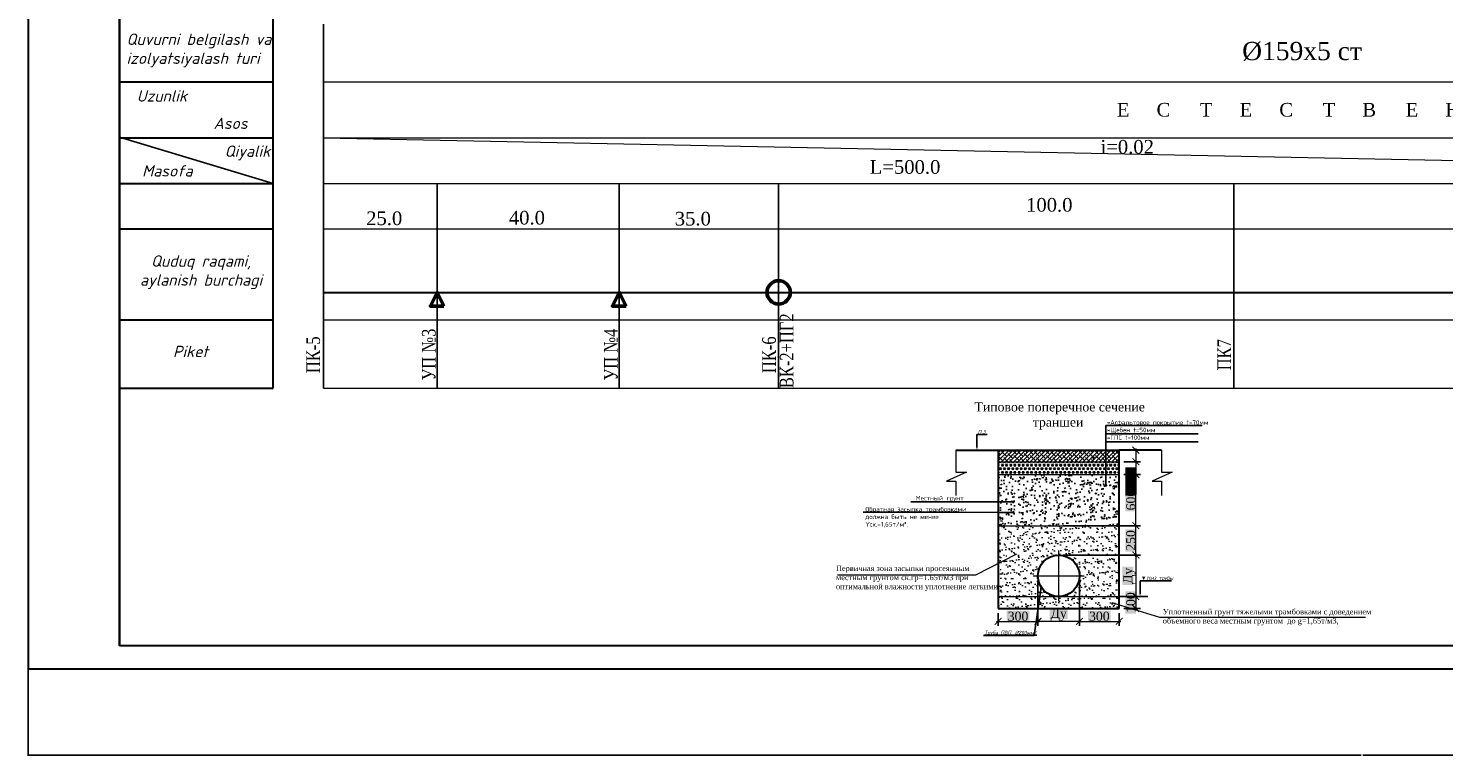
# Model space of a CAD drawing. Header units: millimetres. Extents: x 366033 to 446362, y 4247208 to 4265071.
# Tile 92 of 159: x 435323 to 435634, y 4255051 to 4255211. Entities that reach past the tile are written whole.
import ezdxf
from ezdxf import colors
from ezdxf.entities.mleader import LeaderData, LeaderLine
from ezdxf.math import Vec2, Vec3

# ---------------------------------------------------------------- set-up
doc = ezdxf.new("R2010")
doc.units = ezdxf.units.MM
doc.header["$PDMODE"] = 32
doc.header["$PDSIZE"] = 0.6
doc.linetypes.add('DASHED', pattern=[0.75, 0.5, -0.25])
doc.linetypes.add('осевая', pattern=[50.8, 31.75, -6.35, 6.35, -6.35])
for name, color, linetype in [('(002) Рамка', 7, 'Continuous'), ('(004) Точки рельефа', 7, 'Continuous'), ('0 @ 0.1', 7, 'Continuous'), ('0 @ 1 (1)', 7, 'Continuous'), ('0 @ 1 (2)', 7, 'Continuous'), ('kcd_tx', 7, 'Continuous'), ('RAMKA', 7, 'Continuous')]:
    doc.layers.add(name, color=color, linetype=linetype)
for name, color, linetype, lineweight in [('0.3-STAMP', 7, 'Continuous', 30), ('0002. ВК. ПГ. Уг. Пк. и задвижки', 250, 'Continuous', 50), ('Рабочий', 7, 'DASHED', 9), ('Текст ВК', 136, 'Continuous', 9)]:
    doc.layers.add(name, color=color, linetype=linetype, lineweight=lineweight)
doc.styles.add('GOST 2.304', font='CS_Gost2304.shx')
doc.styles.add('ISOCPEUR', font='isocpeui.ttf')
doc.styles.get("Standard").update_dxf_attribs({"font": 'times.ttf'})
doc.styles.add('TIMES', font='times.ttf')
doc.styles.add('для таблиц', font='times.ttf', dxfattribs={"height": 3})
doc.styles.add('СПДС', font='isocpeur.ttf')
doc.linetypes.add('ВОДОПРОВОД-right', pattern='A,15,-4,["В1",Standard,S=3,R=0,X=-2,Y=-1.5],-4,20,[">",Standard,S=3,R=0,X=-1.5,Y=-1.5],0', length=43)
doc.dimstyles.new('!Oxunjon', dxfattribs={"dimtxt": 2, "dimasz": 1.5, "dimexe": 1, "dimexo": 0.0625, "dimgap": 0.09, "dimtad": 1, "dimdec": 1, "dimzin": 0, "dimdsep": 46, "dimtxsty": 'Standard', "dimblk": 'ARCHTICK', "dimcen": 0.3, "dimdle": 0.35, "dimclrd": 5, "dimclre": 5, "dimclrt": 5, "dimadec": 0, "dimazin": 0, "dimtfac": 1, "dimtdec": 1, "dimtofl": 0, "dimtmove": 0, "dimatfit": 3, "dimldrblk": 'ARCHTICK', "dimfxl": 1, "dimtolj": 1, "dimtzin": 0, "dimlwd": 0, "dimarcsym": 1})
doc.dimstyles.get("Standard").update_dxf_attribs({"dimtxt": 0.18, "dimasz": 0.18, "dimexe": 0.18, "dimexo": 0.0625, "dimgap": 0.09, "dimtad": 0, "dimtih": 1, "dimtoh": 1, "dimdec": 1, "dimzin": 0, "dimdsep": 46, "dimtxsty": 'Standard', "dimcen": 0.09, "dimadec": 0, "dimazin": 0, "dimtfac": 1, "dimtdec": 1, "dimtofl": 0, "dimtmove": 0, "dimatfit": 3, "dimfxl": 1, "dimtolj": 1, "dimtzin": 0, "dimarcsym": 0})
pattern_1 = [(45, (1795.0412, 3495922.75734), (-0.44901280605, 0.44901280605), []), (135, (1795.0412, 3495922.75734), (-1.34703841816, 0.44901280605), [1.5875, -0.9525])]

# ---------------------------------------------------------------- blocks, each defined once
blk = doc.blocks.new('_Dot')
at = {"color": 0, "linetype": 'ByBlock', "lineweight": -2}
blk.add_line((-0.5, 0), (-1, 0), dxfattribs=at)
at = {"color": 0, "linetype": 'ByBlock', "const_width": 0.5}
blk.add_lwpolyline([(-0.25, 0, 1), (0.25, 0, 1)], format="xyb", close=True, dxfattribs=at)
blk = doc.blocks.new('_ArchTick')
at = {"color": 0, "linetype": 'ByBlock', "lineweight": 30, "const_width": 0.15}
blk.add_lwpolyline([(-0.5, -0.5), (0.5, 0.5)], dxfattribs=at)
blk = doc.blocks.new('*D477')
at = {"color": 5, "lineweight": -2, "transparency": 16777216}
for p, q in [((435563.53, 4255086.42), (435567.17, 4255086.42)), ((435563.53, 4255083.82), (435567.17, 4255083.82))]:
    blk.add_line(p, q, dxfattribs=at)
at = {"color": 5, "lineweight": 0, "transparency": 16777216}
blk.add_line((435566.17, 4255086.77), (435566.17, 4255083.47), dxfattribs=at)
at = {"layer": 'Defpoints', "color": 0, "lineweight": 0, "transparency": 16777216}
for p in [(435562.53, 4255086.42), (435562.53, 4255083.82), (435566.17, 4255083.82)]:
    blk.add_point(p, dxfattribs=at)
at = {"color": 5, "lineweight": 0, "transparency": 16777216, "xscale": 1.5, "yscale": 1.5, "zscale": 1.5}
for p, rotation in [((435566.17, 4255086.42), 90), ((435566.17, 4255083.82), 270)]:
    blk.add_blockref('_ArchTick', p, dxfattribs=dict(at, rotation=rotation))
at = {"color": 1, "transparency": 16777216, "insert": (435565.06, 4255085.12), "char_height": 2, "attachment_point": 5, "rotation": 90, "style": 'TIMES', "bg_fill": 1, "box_fill_scale": 1.1, "bg_fill_color": 7, "bg_fill_true_color": 16777215, "bg_fill_transparency": 0}
blk.add_mtext('\\A1;100', dxfattribs=at)
blk = doc.blocks.new('*D478')
at = {"color": 5, "lineweight": -2, "transparency": 16777216}
for p, q in [((435544.67, 4255089.99), (435544.67, 4255079.99)), ((435535.94, 4255082.82), (435535.94, 4255079.99))]:
    blk.add_line(p, q, dxfattribs=at)
at = {"color": 5, "lineweight": 0, "transparency": 16777216}
blk.add_line((435535.59, 4255080.99), (435545.02, 4255080.99), dxfattribs=at)
at = {"layer": 'Defpoints', "color": 0, "lineweight": 0, "transparency": 16777216}
for p in [(435544.67, 4255090.99), (435535.94, 4255083.82), (435544.67, 4255080.99)]:
    blk.add_point(p, dxfattribs=at)
at = {"color": 5, "lineweight": 0, "transparency": 16777216, "xscale": 1.5, "yscale": 1.5, "zscale": 1.5, "rotation": 180}
blk.add_blockref('_ArchTick', (435535.94, 4255080.99), dxfattribs=at)
at = {"color": 5, "lineweight": 0, "transparency": 16777216, "xscale": 1.5, "yscale": 1.5, "zscale": 1.5}
blk.add_blockref('_ArchTick', (435544.67, 4255080.99), dxfattribs=at)
at = {"color": 1, "transparency": 16777216, "insert": (435540.3, 4255082.1), "char_height": 2, "attachment_point": 5, "style": 'TIMES', "bg_fill": 1, "box_fill_scale": 1.1, "bg_fill_color": 7, "bg_fill_true_color": 16777215, "bg_fill_transparency": 0}
blk.add_mtext('\\A1;300', dxfattribs=at)
blk = doc.blocks.new('*D479')
at = {"color": 5, "lineweight": -2, "transparency": 16777216}
for p, q in [((435544.67, 4255089.99), (435544.67, 4255079.99)), ((435553.8, 4255089.99), (435553.8, 4255079.99))]:
    blk.add_line(p, q, dxfattribs=at)
at = {"color": 5, "lineweight": 0, "transparency": 16777216}
blk.add_line((435554.15, 4255080.99), (435544.32, 4255080.99), dxfattribs=at)
at = {"layer": 'Defpoints', "color": 0, "lineweight": 0, "transparency": 16777216}
for p in [(435544.67, 4255090.99), (435553.8, 4255090.99), (435544.67, 4255080.99)]:
    blk.add_point(p, dxfattribs=at)
at = {"color": 5, "lineweight": 0, "transparency": 16777216, "xscale": 1.5, "yscale": 1.5, "zscale": 1.5, "rotation": 180}
blk.add_blockref('_ArchTick', (435544.67, 4255080.99), dxfattribs=at)
at = {"color": 5, "lineweight": 0, "transparency": 16777216, "xscale": 1.5, "yscale": 1.5, "zscale": 1.5}
blk.add_blockref('_ArchTick', (435553.8, 4255080.99), dxfattribs=at)
at = {"color": 1, "transparency": 16777216, "insert": (435549.23, 4255082.41), "char_height": 2, "attachment_point": 5, "style": 'TIMES', "bg_fill": 1, "box_fill_scale": 1.1, "bg_fill_color": 7, "bg_fill_true_color": 16777215, "bg_fill_transparency": 0}
blk.add_mtext('\\A1;Ду', dxfattribs=at)
blk = doc.blocks.new('*D480')
at = {"color": 5, "lineweight": -2, "transparency": 16777216}
for p, q in [((435553.8, 4255089.99), (435553.8, 4255079.99)), ((435562.53, 4255082.82), (435562.53, 4255079.99))]:
    blk.add_line(p, q, dxfattribs=at)
at = {"color": 5, "lineweight": 0, "transparency": 16777216}
blk.add_line((435553.45, 4255080.99), (435562.88, 4255080.99), dxfattribs=at)
at = {"layer": 'Defpoints', "color": 0, "lineweight": 0, "transparency": 16777216}
for p in [(435553.8, 4255090.99), (435562.53, 4255083.82), (435562.53, 4255080.99)]:
    blk.add_point(p, dxfattribs=at)
at = {"color": 5, "lineweight": 0, "transparency": 16777216, "xscale": 1.5, "yscale": 1.5, "zscale": 1.5, "rotation": 180}
blk.add_blockref('_ArchTick', (435553.8, 4255080.99), dxfattribs=at)
at = {"color": 5, "lineweight": 0, "transparency": 16777216, "xscale": 1.5, "yscale": 1.5, "zscale": 1.5}
blk.add_blockref('_ArchTick', (435562.53, 4255080.99), dxfattribs=at)
at = {"color": 1, "transparency": 16777216, "insert": (435558.16, 4255082.1), "char_height": 2, "attachment_point": 5, "style": 'TIMES', "bg_fill": 1, "box_fill_scale": 1.1, "bg_fill_color": 7, "bg_fill_true_color": 16777215, "bg_fill_transparency": 0}
blk.add_mtext('\\A1;300', dxfattribs=at)
blk = doc.blocks.new('*D399')
at = {"color": 5, "lineweight": -2, "transparency": 16777216}
for p, q in [((435550.23, 4255102), (435567.17, 4255102)), ((435550.23, 4255095.55), (435567.17, 4255095.55))]:
    blk.add_line(p, q, dxfattribs=at)
at = {"color": 5, "lineweight": 0, "transparency": 16777216}
blk.add_line((435566.17, 4255095.2), (435566.17, 4255102.35), dxfattribs=at)
at = {"layer": 'Defpoints', "color": 0, "lineweight": 0, "transparency": 16777216}
for p in [(435549.23, 4255102), (435566.17, 4255102), (435549.23, 4255095.55)]:
    blk.add_point(p, dxfattribs=at)
at = {"color": 5, "lineweight": 0, "transparency": 16777216, "xscale": 1.5, "yscale": 1.5, "zscale": 1.5}
for p, rotation in [((435566.17, 4255102), 90), ((435566.17, 4255095.55), 270)]:
    blk.add_blockref('_ArchTick', p, dxfattribs=dict(at, rotation=rotation))
at = {"color": 1, "transparency": 16777216, "insert": (435565.06, 4255098.77), "char_height": 2, "attachment_point": 5, "rotation": 90, "style": 'TIMES', "bg_fill": 1, "box_fill_scale": 1.1, "bg_fill_color": 7, "bg_fill_true_color": 16777215, "bg_fill_transparency": 0}
blk.add_mtext('\\A1;250', dxfattribs=at)
blk = doc.blocks.new('*D400')
at = {"color": 5, "lineweight": -2, "transparency": 16777216}
for p, q in [((435566.17, 4255095.55), (435565.17, 4255095.55)), ((435566.17, 4255086.42), (435567.17, 4255086.42))]:
    blk.add_line(p, q, dxfattribs=at)
at = {"color": 5, "lineweight": 0, "transparency": 16777216}
blk.add_line((435566.17, 4255095.9), (435566.17, 4255086.07), dxfattribs=at)
at = {"layer": 'Defpoints', "color": 0, "lineweight": 0, "transparency": 16777216}
for p in [(435566.33, 4255095.55), (435566.17, 4255086.42), (435566.17, 4255086.42)]:
    blk.add_point(p, dxfattribs=at)
at = {"color": 5, "lineweight": 0, "transparency": 16777216, "xscale": 1.5, "yscale": 1.5, "zscale": 1.5}
for p, rotation in [((435566.17, 4255095.55), 90), ((435566.17, 4255086.42), 270)]:
    blk.add_blockref('_ArchTick', p, dxfattribs=dict(at, rotation=rotation))
at = {"color": 1, "transparency": 16777216, "insert": (435564.76, 4255090.99), "char_height": 2, "attachment_point": 5, "rotation": 90, "style": 'TIMES', "bg_fill": 1, "box_fill_scale": 1.1, "bg_fill_color": 7, "bg_fill_true_color": 16777215, "bg_fill_transparency": 0}
blk.add_mtext('\\A1;Ду', dxfattribs=at)
blk = doc.blocks.new('*D401')
at = {"color": 5, "lineweight": -2, "transparency": 16777216}
for p, q in [((435563.53, 4255113.26), (435567.17, 4255113.26)), ((435563.53, 4255102), (435567.17, 4255102))]:
    blk.add_line(p, q, dxfattribs=at)
at = {"color": 5, "lineweight": 0, "transparency": 16777216}
blk.add_line((435566.17, 4255101.65), (435566.17, 4255113.61), dxfattribs=at)
at = {"layer": 'Defpoints', "color": 0, "lineweight": 0, "transparency": 16777216}
for p in [(435562.53, 4255113.26), (435566.17, 4255113.26), (435562.53, 4255102)]:
    blk.add_point(p, dxfattribs=at)
at = {"color": 5, "lineweight": 0, "transparency": 16777216, "xscale": 1.5, "yscale": 1.5, "zscale": 1.5}
for p, rotation in [((435566.17, 4255113.26), 90), ((435566.17, 4255102), 270)]:
    blk.add_blockref('_ArchTick', p, dxfattribs=dict(at, rotation=rotation))
at = {"color": 1, "transparency": 16777216, "insert": (435565.06, 4255107.63), "char_height": 2, "attachment_point": 5, "rotation": 90, "style": 'TIMES', "bg_fill": 1, "box_fill_scale": 1.1, "bg_fill_color": 7, "bg_fill_true_color": 16777215, "bg_fill_transparency": 0}
blk.add_mtext('\\A1;600', dxfattribs=at)
blk = doc.blocks.new('*D481')
at = {"color": 5, "lineweight": -2, "transparency": 16777216}
for p, q in [((435563.53, 4255118.61), (435567.17, 4255118.61)), ((435563.53, 4255116.05), (435567.17, 4255116.05))]:
    blk.add_line(p, q, dxfattribs=at)
at = {"color": 5, "lineweight": 0, "transparency": 16777216}
for p, q in [((435566.17, 4255118.96), (435566.17, 4255116.05)), ((435566.17, 4255116.05), (435566.17, 4255111.64))]:
    blk.add_line(p, q, dxfattribs=at)
at = {"layer": 'Defpoints', "color": 0, "lineweight": 0, "transparency": 16777216}
for p in [(435562.53, 4255118.61), (435562.53, 4255116.05), (435566.17, 4255116.05)]:
    blk.add_point(p, dxfattribs=at)
at = {"color": 5, "lineweight": 0, "transparency": 16777216, "xscale": 1.5, "yscale": 1.5, "zscale": 1.5}
for p, rotation in [((435566.17, 4255118.61), 90), ((435566.17, 4255116.05), 270)]:
    blk.add_blockref('_ArchTick', p, dxfattribs=dict(at, rotation=rotation))
at = {"color": 1, "transparency": 16777216, "insert": (435565.06, 4255113.1), "char_height": 2, "attachment_point": 5, "rotation": 90, "style": 'TIMES', "bg_fill": 1, "box_fill_scale": 1.1, "bg_fill_color": 7, "bg_fill_true_color": 16777215, "bg_fill_transparency": 0}
blk.add_mtext('\\A1;50', dxfattribs=at)
blk = doc.blocks.new('*D402')
at = {"color": 5, "lineweight": -2, "transparency": 16777216}
for p, q in [((435563.53, 4255116.05), (435567.17, 4255116.05)), ((435563.53, 4255113.26), (435567.17, 4255113.26))]:
    blk.add_line(p, q, dxfattribs=at)
at = {"color": 5, "lineweight": 0, "transparency": 16777216}
for p, q in [((435566.17, 4255116.4), (435566.17, 4255113.26)), ((435566.17, 4255113.26), (435566.17, 4255108.86))]:
    blk.add_line(p, q, dxfattribs=at)
at = {"layer": 'Defpoints', "color": 0, "lineweight": 0, "transparency": 16777216}
for p in [(435562.53, 4255116.05), (435562.53, 4255113.26), (435566.17, 4255113.26)]:
    blk.add_point(p, dxfattribs=at)
at = {"color": 5, "lineweight": 0, "transparency": 16777216, "xscale": 1.5, "yscale": 1.5, "zscale": 1.5}
for p, rotation in [((435566.17, 4255116.05), 90), ((435566.17, 4255113.26), 270)]:
    blk.add_blockref('_ArchTick', p, dxfattribs=dict(at, rotation=rotation))
at = {"color": 1, "transparency": 16777216, "insert": (435565.06, 4255110.31), "char_height": 2, "attachment_point": 5, "rotation": 90, "style": 'TIMES', "bg_fill": 1, "box_fill_scale": 1.1, "bg_fill_color": 7, "bg_fill_true_color": 16777215, "bg_fill_transparency": 0}
blk.add_mtext('\\A1;50', dxfattribs=at)
blk = doc.blocks.new('*D476')
at = {"layer": 'Defpoints', "color": 0, "lineweight": 0, "transparency": 16777216}
for p in [(435322.92, 4255070.59), (435908.75, 4255070.59), (435908.75, 4255051.57)]:
    blk.add_point(p, dxfattribs=at)
at = {"layer": 'kcd_tx', "color": 0, "lineweight": -2, "transparency": 16777216}
for p, q in [((435322.92, 4255070.56), (435322.92, 4255051.48)), ((435908.75, 4255070.56), (435908.75, 4255051.48)), ((435323.01, 4255051.57), (435615.65, 4255051.57)), ((435908.66, 4255051.57), (435616.02, 4255051.57))]:
    blk.add_line(p, q, dxfattribs=at)
at = {"layer": 'kcd_tx', "color": 0, "lineweight": 0, "transparency": 16777216}
for points in [[(435323.01, 4255051.59), (435323.01, 4255051.56), (435322.92, 4255051.57)], [(435908.66, 4255051.59), (435908.66, 4255051.56), (435908.75, 4255051.57)]]:
    blk.add_solid(points, dxfattribs=at)
at = {"layer": 'kcd_tx', "color": 0, "lineweight": 5, "transparency": 16777216, "insert": (435615.83, 4255051.57), "char_height": 0.09, "attachment_point": 5}
blk.add_mtext('\\A1;585.8', dxfattribs=at)
blk = doc.blocks.new('*U516')
at = {"layer": '0 @ 0.1', "lineweight": 9}
h = blk.add_hatch(dxfattribs=at)
h.set_pattern_fill('ANSI38', color=256, scale=0.2)
h.set_pattern_definition(pattern_1)
h.paths.add_polyline_path([(435535.94, 4255118.61), (435535.94, 4255116.05), (435562.53, 4255116.05), (435562.53, 4255118.61)])
at = {"layer": '0 @ 1 (2)', "lineweight": 9}
h = blk.add_hatch(dxfattribs=at)
h.set_pattern_fill('ANSI38', color=256, scale=0.2)
h.set_pattern_definition(pattern_1)
h.paths.add_polyline_path([(435535.94, 4255118.61), (435535.94, 4255116.05), (435562.53, 4255116.05), (435562.53, 4255118.61)])

msp = doc.modelspace()

# ---------------------------------------------------------------- hatches: boundary and pattern name
at = {"true_color": 0x991b1e}
h = msp.add_hatch(dxfattribs=at)
h.set_pattern_fill('TRIANG', color=244, scale=0.096)
h.set_pattern_definition([(60, (420245.36, 4254484.6823), (-0.4572, 0.79189363), [0.4572, -0.4572]), (120, (420245.36, 4254484.6823), (-0.9144, 5e-10), [0.4572, -0.4572]), (0, (420245.1314, 4254485.0782), (0.4572, 0.79189363), [0.4572, -0.4572])])
h.paths.add_polyline_path([(435535.937, 4255116.051), (435535.937, 4255113.263), (435562.527, 4255113.263), (435562.527, 4255116.051)])
edge = h.paths.add_edge_path()
edge.add_arc((435557.085, 4255116.901), 0.3, 90, 270)
edge.add_line((435557.085, 4255116.601), (435557.085, 4255117.201))
h = msp.add_hatch()
h.set_pattern_fill('AR-CONC', color=256, scale=0.0192)
h.set_pattern_definition([(50, (1795.0412, 3495924.0877), (3.497945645, -0.306030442), [0.36576, -4.02336]), (355, (1795.0412, 3495924.0877), (-0.676673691, 3.668291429), [0.292608, -3.218699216]), (100.4514447, (1795.3327, 3495924.062), (2.821271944, 3.362260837), [0.310848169, -3.419332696]), (46.1842, (1795.041, 3495925.063), (5.204717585, -0.807212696), [0.54864, -6.03504]), (96.6355576, (1795.475, 3495924.996), (4.558159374, 4.750581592), [0.466272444, -5.129003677]), (351.1841512, (1795.041, 3495925.063), (4.558159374, 4.750581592), [0.438911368, -4.828026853]), (21, (1795.529, 3495924.8192), (2.910996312, -1.963491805), [0.36576, -4.02336]), (326, (1795.529, 3495924.819), (1.186598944, 3.53640895), [0.292608, -3.218688]), (71.451445, (1795.7715, 3495924.6556), (4.09759525, 1.572917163), [0.310848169, -3.419326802]), (37.5, (1795.0412, 3495924.0877), (0.0593011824, 1.6234567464), [0, -3.1796736, 0, -3.267456, 0, -3.23088]), (7.5, (1795.0412, 3495924.0877), (1.2829375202, 1.9234670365), [0, -1.8629376, 0, -3.1065216, 0, -1.231392]), (327.5, (1793.9537, 3495924.0877), (2.6033394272, -0.1099918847), [0, -1.2192, 0, -3.803904, 0, -5.047488]), (317.5, (1793.466, 3495924.0877), (2.8440802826, 0.488188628), [0, -1.58496, 0, -2.5261824, 0, -3.584448])])
h.paths.add_polyline_path([(435535.937, 4255113.263), (435535.937, 4255101.996), (435562.527, 4255101.996), (435562.527, 4255113.263)])
edge = h.paths.add_edge_path(flags=16)
edge.add_arc((435539.271, 4255104.922), 0.3, 0, 360)
at = {"lineweight": 15}
h = msp.add_hatch(dxfattribs=at)
h.set_pattern_fill('AR-SAND', color=256, scale=0.04)
h.set_pattern_definition([(37.5, (1805.0732, 3495901.932), (-0.0640012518, 1.9576529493), [0, -1.54432, 0, -1.7272, 0, -1.651]), (7.5, (1805.0732, 3495901.932), (1.7980931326, 2.867300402), [0, -0.83312, 0, -1.39192, 0, -0.5334]), (327.5, (1803.8235, 3495901.932), (3.163969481, 0.0057487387), [0, -0.508, 0, -1.8288, 0, -2.3876]), (317.5, (1803.8235, 3495901.932), (3.05422581, 0.891717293), [0, -0.254, 0, -1.19888, 0, -1.3716])])
h.paths.add_polyline_path([(435562.527, 4255086.422), (435535.937, 4255086.422), (435535.937, 4255083.817), (435562.527, 4255083.817)])
at = {"layer": '0 @ 1 (1)', "lineweight": 15}
h = msp.add_hatch(dxfattribs=at)
h.set_pattern_fill('AR-SAND', color=256, scale=0.04)
h.set_pattern_definition([(37.5, (1795.0412, 3495924.0877), (-0.0640012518, 1.9576529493), [0, -1.54432, 0, -1.7272, 0, -1.651]), (7.5, (1795.0412, 3495924.0877), (1.7980931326, 2.867300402), [0, -0.83312, 0, -1.39192, 0, -0.5334]), (327.5, (1793.7915, 3495924.0877), (3.163969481, 0.0057487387), [0, -0.508, 0, -1.8288, 0, -2.3876]), (317.5, (1793.7915, 3495924.0877), (3.05422581, 0.891717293), [0, -0.254, 0, -1.19888, 0, -1.3716])])
h.paths.add_polyline_path([(435535.937, 4255101.996), (435535.937, 4255086.422), (435562.527, 4255086.422), (435562.527, 4255101.996)])
edge = h.paths.add_edge_path(flags=16)
edge.add_arc((435549.232, 4255090.986), 4.564, 0, 360)
edge = h.paths.add_edge_path(flags=16)
edge.add_arc((435539.271, 4255094.685), 0.15, 0, 360)

# ---------------------------------------------------------------- linework, layer by layer
at = {"layer": '(002) Рамка', "color": 0, "lineweight": 25}
for points in [[(435387.723, 4255132.203), (435387.723, 4255212.203)], [(435412.723, 4255132.203), (435412.723, 4255177.203)], [(435487.723, 4255132.203), (435487.723, 4255177.203)], [(435587.723, 4255132.203), (435587.723, 4255177.204)]]:
    msp.add_lwpolyline(points, dxfattribs=at)
at = {"layer": '(002) Рамка', "color": 0, "lineweight": 25, "elevation": 0}
msp.add_lwpolyline([(435452.723, 4255132.204), (435452.723, 4255177.203)], dxfattribs=at)
at = {"color": 1, "lineweight": 30, "ltscale": 0.5}
msp.add_line((435342.922, 4255362.592), (435342.922, 4255075.592), dxfattribs=at)
at = {"color": 0, "lineweight": 0}
msp.add_line((435387.723, 4255187.203), (435887.723, 4255177.204), dxfattribs=at)
at = {"lineweight": 30}
for p, q in [((435526.628, 4255118.609), (435535.937, 4255118.609)), ((435535.937, 4255118.609), (435535.937, 4255083.817)), ((435535.937, 4255118.609), (435562.527, 4255118.609)), ((435562.527, 4255083.817), (435562.527, 4255118.609)), ((435571.837, 4255118.609), (435562.527, 4255118.609)), ((435535.937, 4255083.817), (435562.527, 4255083.817))]:
    msp.add_line(p, q, dxfattribs=at)
at = {"lineweight": 9}
for p, q in [((435535.937, 4255116.051), (435562.527, 4255116.051)), ((435535.937, 4255113.263), (435562.527, 4255113.263)), ((435535.937, 4255113.263), (435562.527, 4255113.263)), ((435535.937, 4255104.927), (435539.271, 4255104.922)), ((435535.937, 4255101.996), (435562.527, 4255101.996)), ((435535.937, 4255086.422), (435562.527, 4255086.422))]:
    msp.add_line(p, q, dxfattribs=at)
at = {"color": 0, "lineweight": 5}
for p, q in [((435531.009, 4255091.18), (435540.068, 4255095.827)), ((435500.671, 4255091.18), (435531.009, 4255091.18)), ((435560.91, 4255085.128), (435571.37, 4255081.89)), ((435571.37, 4255081.89), (435616.607, 4255081.89))]:
    msp.add_line(p, q, dxfattribs=at)
at = {"linetype": 'осевая', "lineweight": 9, "ltscale": 0.5}
for p, q in [((435549.232, 4255085.41), (435549.232, 4255096.562)), ((435543.656, 4255090.986), (435554.808, 4255090.986))]:
    msp.add_line(p, q, dxfattribs=at)
at = {"color": 5, "linetype": 'ВОДОПРОВОД-right', "lineweight": 30}
msp.add_lwpolyline([(435387.717, 4255153.255), (435887.723, 4255153.255)], dxfattribs=at)
at = {"color": 18, "true_color": 0x000000}
for points in [[(435559.615, 4255122.198), (435579.882, 4255122.198)], [(435559.615, 4255120.407), (435579.882, 4255120.407)], [(435562.527, 4255086.422), (435568.812, 4255086.422)]]:
    msp.add_lwpolyline(points, dxfattribs=at)
at = {"lineweight": 9}
for points in [[(435526.628, 4255118.609), (435526.628, 4255113.754), (435528.973, 4255113.754), (435524.568, 4255111.75), (435526.628, 4255111.75), (435526.628, 4255108.637)], [(435526.628, 4255118.609), (435535.937, 4255118.609), (435535.937, 4255083.817), (435562.527, 4255083.817), (435562.527, 4255118.609), (435571.837, 4255118.609)], [(435571.837, 4255118.609), (435571.837, 4255113.754), (435574.182, 4255113.754), (435569.777, 4255111.75), (435571.837, 4255111.75), (435571.837, 4255108.637)]]:
    msp.add_lwpolyline(points, dxfattribs=at)
at = {"color": 1, "lineweight": 50}
msp.add_circle((435487.723, 4255153.255), 2.554, dxfattribs=at)
at = {"lineweight": 30}
msp.add_circle((435549.232, 4255090.986), 4.564, dxfattribs=at)
at = {"layer": '0.3-STAMP', "lineweight": 20}
msp.add_line((435322.922, 4255070.592), (435322.922, 4255098.275), dxfattribs=at)
at = {"layer": '0002. ВК. ПГ. Уг. Пк. и задвижки', "color": 1, "lineweight": 50}
msp.add_lwpolyline([(435414.223, 4255150.255), (435411.223, 4255150.255), (435412.723, 4255153.255), (435414.223, 4255150.255)], dxfattribs=at)
at = {"layer": '0002. ВК. ПГ. Уг. Пк. и задвижки', "color": 1, "lineweight": 50, "elevation": 0}
msp.add_lwpolyline([(435454.223, 4255150.255), (435451.223, 4255150.255), (435452.723, 4255153.255), (435454.223, 4255150.255)], dxfattribs=at)
at = {"layer": 'RAMKA', "color": 1, "lineweight": 30}
for p, q in [((435322.922, 4255490.593), (435322.922, 4255070.592)), ((435342.922, 4255075.592), (435342.922, 4255482.831)), ((435903.747, 4255075.592), (435342.922, 4255075.592)), ((435322.922, 4255070.592), (435908.747, 4255070.592))]:
    msp.add_line(p, q, dxfattribs=at)
at = {"layer": 'Рабочий', "color": 0, "linetype": 'ByBlock', "lineweight": 30, "ltscale": 0.166667}
for p, q in [((435376.715, 4255132.203), (435376.715, 4255257.203)), ((435342.922, 4255199.532), (435376.715, 4255199.532)), ((435342.922, 4255187.203), (435376.715, 4255187.203)), ((435342.922, 4255177.203), (435376.715, 4255177.203)), ((435342.922, 4255167.203), (435376.715, 4255167.203)), ((435342.922, 4255147.203), (435376.715, 4255147.203)), ((435342.922, 4255132.203), (435376.715, 4255132.203))]:
    msp.add_line(p, q, dxfattribs=at)
at = {"layer": 'Рабочий', "color": 0, "linetype": 'ByBlock', "lineweight": 25, "ltscale": 0.166667}
msp.add_line((435342.922, 4255187.342), (435376.715, 4255177.203), dxfattribs=at)
at = {"layer": 'Текст ВК'}
for p, q in [((435343.753, 4255199.532), (435376.715, 4255199.532)), ((435387.723, 4255199.532), (435887.723, 4255199.532)), ((435343.753, 4255187.203), (435376.715, 4255187.203)), ((435387.723, 4255187.203), (435887.723, 4255187.204)), ((435343.753, 4255177.203), (435376.715, 4255177.203)), ((435387.723, 4255177.203), (435887.723, 4255177.204)), ((435343.753, 4255167.203), (435376.715, 4255167.203)), ((435387.723, 4255167.203), (435887.723, 4255167.204)), ((435343.753, 4255147.203), (435376.715, 4255147.203)), ((435387.723, 4255147.203), (435887.723, 4255147.204)), ((435343.753, 4255132.203), (435376.715, 4255132.203)), ((435387.723, 4255132.203), (435887.723, 4255132.204))]:
    msp.add_line(p, q, dxfattribs=at)

# ---------------------------------------------------------------- block references
at = {"color": 0, "lineweight": 0}
msp.add_blockref('*U516', (0, 0), dxfattribs=at)

# ---------------------------------------------------------------- texts
at = {"layer": '(004) Точки рельефа', "color": 7, "char_height": 3, "attachment_point": 5, "style": 'для таблиц'}
for s, insert in [('\\A1;100.0', (435547.167, 4255172.454)), ('\\A1;25.0', (435401.092, 4255169.502)), ('\\A1;40.0', (435432.434, 4255169.625)), ('\\A1;35.0', (435468.877, 4255169.415))]:
    msp.add_mtext(s, dxfattribs=dict(at, insert=insert))
at = {"ltscale": 0.5}
for s, insert, char_height, width, attachment_point in [('{\\fSylfaen|b0|i0|c204|p18;  %%C159х5 ст  \\fTimes New Roman|b1|i1|c204|p18;\\C0; \\fTimes New Roman|b0|i0|c204|p18; }', (435586.516, 4255208.274), 4, 177.43447, 1), ('{\\fSylfaen|b0|i0|c204|p18;\\H0.75x;\\T3.15;ЕСТЕСТВЕННОЕ}', (435617.904, 4255194.868, 0.031), 4, 117.74094, 2), ('{\\fSylfaen|b0|i0|c0|p18;i=\\fSylfaen|b0|i0|c204|p18;0.02}', (435558.41, 4255186.733), 3, 33.54214, 1), ('{\\fSylfaen|b0|i0|c0|p18;L=\\fSylfaen|b0|i0|c204|p18;500.0}', (435507.726, 4255182.306), 3, 14.17558, 1)]:
    msp.add_mtext(s, dxfattribs=dict(at, insert=insert, char_height=char_height, width=width, attachment_point=attachment_point))
at = {"color": 5, "char_height": 3, "width": 14.61436, "attachment_point": 2, "rotation": 90}
for s, insert in [('{\\W0.8;\\C7;ВК-2+ПГ2}', (435487.981, 4255140.437, -4720.845)), ('{\\W0.8;\\C7;УП №3}', (435409.379, 4255139.603, -4720.845)), ('{\\W0.8;\\C7;УП №4}', (435449.379, 4255139.603, -4720.845)), ('{\\W0.8;\\C7;ПК-5}', (435383.982, 4255139.56, -4720.845)), ('{\\W0.8;\\C7;ПК-6}', (435484.11, 4255139.56, -4720.845)), ('{\\W0.8;\\C7;ПК7}', (435584.11, 4255139.56, -4720.845))]:
    msp.add_mtext(s, dxfattribs=dict(at, insert=insert))
at = {"lineweight": 9, "insert": (435528.426, 4255129.106), "char_height": 2, "attachment_point": 1, "style": 'TIMES'}
msp.add_mtext_dynamic_manual_height_columns('\\pi2.3157;Типовое поперечное сечение \\P\\pi15.14773;траншеи', width=41.03519, gutter_width=5, heights=[0], dxfattribs=at)
at = {"color": 0, "lineweight": 5, "char_height": 1.2, "attachment_point": 1}
for s, insert, width in [('{\\fTimes New Roman|b0|i0|c204|p18;Первичная зона засыпки просеянным \\Pместным грунтом ск.гр=1.65т/м3 при \\Pоптимальной влажности уплотнение легкими}', (435500.307, 4255093.246), 111.475), ('{\\fTimes New Roman|b0|i0|c204|p18;Уплотненный грунт тяжелыми трамбовками с доведением\\Pобъемного веса местным грунтом  до g=1,65т/м3, }', (435572.085, 4255083.715), 109.83)]:
    msp.add_mtext(s, dxfattribs=dict(at, insert=insert, width=width))
at = {"layer": 'Рабочий', "color": 0, "linetype": 'ByBlock', "lineweight": 25, "ltscale": 0.166667, "char_height": 2.5, "style": 'GOST 2.304'}
for s, insert, width, attachment_point in [('{\\fISOCPEUR|b0|i1|c204|p34;Quvurni belgilash va \\fISOCPEUR|b0|i1|c0|p34;\\P\\fISOCPEUR|b0|i1|c204|p34;izolyatsiyalash turi}', (435344.474, 4255210.108), 32.21818, 1), ('{\\fISOCPEUR|b0|i1|c0|p34;Uzunlik}', (435352.264, 4255196.404), 16.23198, 5), ('{\\fISOCPEUR|b0|i1|c0|p34;Asos}', (435367.33, 4255190.397), 41.23798, 5), ('{\\fISOCPEUR|b0|i1|c0|p34;Qiyalik}', (435371.056, 4255183.898), 16.23198, 5), ('{\\fISOCPEUR|b0|i1|c0|p34;Masofa}', (435353.458, 4255179.952), 41.23798, 5), ('{\\fISOCPEUR|b0|i1|c204|p34;Quduq raqami,\\P\\fISOCPEUR|b0|i1|c0|p34;a\\fISOCPEUR|b0|i1|c204|p34;ylanish burchagi}', (435360.864, 4255157.69), 49.38517, 5), ('{\\fISOCPEUR|b0|i1|c204|p34;Piket}', (435358.579, 4255140.278), 41.23798, 5)]:
    msp.add_mtext(s, dxfattribs=dict(at, insert=insert, width=width, attachment_point=attachment_point))

# ---------------------------------------------------------------- dimensions: what is measured, and where the dimension line sits
at = {"color": 18, "true_color": 0x000000}
for p1, p2, distance, text, picture, middle in [((435562.527, 4255118.609), (435562.527, 4255116.051), 3.647, '50', '*D481', (435565.056, 4255113.098)), ((435562.527, 4255116.051), (435562.527, 4255113.263), 3.647, '50', '*D402', (435565.056, 4255110.31)), ((435562.527, 4255101.996), (435562.527, 4255113.263), -3.647, '600', '*D401', (435565.056, 4255107.629))]:
    dim = msp.add_aligned_dim(p1=p1, p2=p2, distance=distance, text=text, dimstyle='!Oxunjon', override={"dimexo": 1, "dimgap": 0.1, "dimtxsty": 'TIMES', "dimcen": 0.9, "dimclrt": 1, "dimfxl": 200, "dimfxlon": 1, "dimtfill": 2, "dimtfillclr": 7, "dimarcsym": 2}, dxfattribs=at)
    dim.commit()
    dim.dimension.update_dxf_attribs({"geometry": picture, "text_midpoint": middle})
for base, p1, p2, text, picture, middle in [((435566.174, 4255101.996), (435549.232, 4255095.55), (435549.232, 4255101.996), '250', '*D399', (435565.056, 4255098.773)), ((435566.174, 4255086.422), (435566.326, 4255095.549), (435566.174, 4255086.422), 'Ду', '*D400', (435564.755, 4255090.986))]:
    dim = msp.add_linear_dim(base=base, p1=p1, p2=p2, angle=90, text=text, dimstyle='!Oxunjon', override={"dimexo": 1, "dimgap": 0.1, "dimtxsty": 'TIMES', "dimcen": 0.9, "dimclrt": 1, "dimfxl": 200, "dimfxlon": 1, "dimtfill": 2, "dimtfillclr": 7, "dimarcsym": 2}, dxfattribs=at)
    dim.commit()
    dim.dimension.update_dxf_attribs({"geometry": picture, "text_midpoint": middle})
for base, p1, p2, text, picture, middle in [((435544.668, 4255080.987), (435535.937, 4255083.817), (435544.668, 4255090.986), '300', '*D478', (435540.303, 4255082.104)), ((435544.668, 4255080.987), (435553.796, 4255090.986), (435544.668, 4255090.986), 'Ду', '*D479', (435549.232, 4255082.406)), ((435562.527, 4255080.987), (435553.796, 4255090.986), (435562.527, 4255083.817), '300', '*D480', (435558.161, 4255082.104))]:
    dim = msp.add_linear_dim(base=base, p1=p1, p2=p2, text=text, dimstyle='!Oxunjon', override={"dimexo": 1, "dimgap": 0.1, "dimtxsty": 'TIMES', "dimcen": 0.9, "dimclrt": 1, "dimfxl": 200, "dimfxlon": 1, "dimtfill": 2, "dimtfillclr": 7, "dimarcsym": 2}, dxfattribs=at)
    dim.commit()
    dim.dimension.update_dxf_attribs({"geometry": picture, "text_midpoint": middle})
dim = msp.add_linear_dim(base=(435566.174, 4255083.817), p1=(435562.527, 4255086.422), p2=(435562.527, 4255083.817), angle=90, text='100', dimstyle='!Oxunjon', override={"dimexo": 1, "dimgap": 0.1, "dimtxsty": 'TIMES', "dimcen": 0.9, "dimclrt": 1, "dimfxl": 200, "dimfxlon": 1, "dimtfill": 2, "dimtfillclr": 7, "dimarcsym": 2}, dxfattribs=at)
dim.commit()
dim.dimension.update_dxf_attribs({"geometry": '*D477', "text_midpoint": (435566.174, 4255085.12), "dimtype": 160})
at = {"layer": 'kcd_tx', "color": 0, "lineweight": 5}
dim = msp.add_aligned_dim(p1=(435322.922, 4255070.592), p2=(435908.747, 4255070.592), distance=-19.022, dimstyle='Standard', override={"dimscale": 0.5}, dxfattribs=at)
dim.commit()
dim.dimension.update_dxf_attribs({"geometry": '*D476', "text_midpoint": (435615.835, 4255051.571)})

# ---------------------------------------------------------------- leaders
at = {"lineweight": 9}
ml = msp.add_multileader_mtext('Standard', dxfattribs=at)
ml.set_content('*Асфальтовое покрытие t=70мм\\P*Щебен t=50мм\\P\\pxql;*ГПС t=100мм', color=256, style='СПДС')
ml.set_leader_properties()
ml.set_arrow_properties(name='DOT')
ml.build(insert=Vec2(0, 0))
ml.multileader.update_dxf_attribs({"text_left_attachment_type": 6, "text_right_attachment_type": 6, "dogleg_length": 0.36, "arrow_head_size": 0.6})
ctx = ml.context
ctx.base_point, ctx.char_height, ctx.arrow_head_size, ctx.landing_gap_size, ctx.plane_origin = Vec3(435559.759, 4255123.989), 1, 0.6, 0.04, Vec3(435601.958, 4255104.596)
ctx.left_attachment, ctx.right_attachment = 6, 6
notes = []
notes.append((ctx, [(1, (1, 1, 0), (435559.615, 4255123.989), (1, 0), 0.144, [(3, [(435559.615, 4255110.882), (435559.615, 4255114.864), (435559.615, 4255110.882), (435559.615, 4255117.43), (435559.615, 4255117.43), (435559.615, 4255117.43), (435559.615, 4255117.43), (435559.615, 4255114.864)], 0, [])])]))
ctx.mtext.insert, ctx.mtext.width, ctx.mtext.flow_direction = Vec3(435559.799, 4255125.189), 20.71628, 5
ml = msp.add_multileader_mtext('Standard', dxfattribs=at)
ml.set_content('П.З.', color=256, style='ISOCPEUR')
ml.set_leader_properties()
ml.build(insert=Vec2(0, 0))
ml.multileader.update_dxf_attribs({"text_left_attachment_type": 6, "text_right_attachment_type": 6, "dogleg_length": 0.36, "arrow_head_size": 0.6})
ctx = ml.context
ctx.base_point, ctx.char_height, ctx.arrow_head_size, ctx.landing_gap_size, ctx.plane_origin = Vec3(435531.427, 4255122.045), 0.8, 0.6, 0.04, Vec3(435531.283, 4255118.609)
ctx.left_attachment, ctx.right_attachment = 6, 6
notes.append((ctx, [(0, (1, 1, 0), (435531.283, 4255122.045), (1, 0), 0.144, [(0, [(435531.283, 4255118.609)], 0, [])])]))
ctx.mtext.insert, ctx.mtext.flow_direction = Vec3(435531.467, 4255123.005), 5
ml = msp.add_multileader_mtext('Standard', dxfattribs=at)
ml.set_content('Обратная засыпка трамбовками\\Pдолжна быть не менее Yск.=1,65т/м³.', color=256, style='СПДС')
ml.set_leader_properties()
ml.set_arrow_properties(name='DOT')
ml.build(insert=Vec2(0, 0))
ml.multileader.update_dxf_attribs({"text_left_attachment_type": 6, "text_right_attachment_type": 6, "dogleg_length": 0.36, "arrow_head_size": 0.6})
ctx = ml.context
ctx.base_point, ctx.char_height, ctx.arrow_head_size, ctx.landing_gap_size, ctx.plane_origin = Vec3(435506.728, 4255104.939), 1, 0.6, 0.04, Vec3(435539.271, 4255104.922)
ctx.left_attachment, ctx.right_attachment = 6, 6
notes.append((ctx, [(0, (1, 1, 0), (435527.402, 4255104.939), (-1, 0), 0.144, [(0, [(435539.271, 4255104.922)], 0, [])])]))
ctx.mtext.insert, ctx.mtext.width, ctx.mtext.flow_direction = Vec3(435506.768, 4255106.139), 20.71628, 5
ml = msp.add_multileader_mtext('Standard', dxfattribs=at)
ml.set_content('Местный грунт ', color=256, style='СПДС')
ml.set_leader_properties()
ml.set_arrow_properties(name='DOT')
ml.build(insert=Vec2(0, 0))
ml.multileader.update_dxf_attribs({"text_left_attachment_type": 6, "text_right_attachment_type": 6, "dogleg_length": 0.36, "arrow_head_size": 0.6})
ctx = ml.context
ctx.base_point, ctx.char_height, ctx.arrow_head_size, ctx.landing_gap_size, ctx.plane_origin = Vec3(435517.778, 4255107.242), 1, 0.6, 0.04, Vec3(435539.271, 4255107.225)
ctx.left_attachment, ctx.right_attachment = 6, 6
notes.append((ctx, [(0, (1, 1, 0), (435527.402, 4255107.242), (-1, 0), 0.144, [(0, [(435539.271, 4255107.225)], 0, [])])]))
ctx.mtext.insert, ctx.mtext.width, ctx.mtext.flow_direction = Vec3(435517.818, 4255108.542), 20.71628, 5
ml = msp.add_multileader_mtext('Standard', dxfattribs=at)
ml.set_content('{\\fTimes New Roman|b0|i0|c204|p18;▼}Низ трубы', color=256, style='ISOCPEUR')
ml.set_leader_properties()
ml.build(insert=Vec2(0, 0))
ml.multileader.update_dxf_attribs({"text_left_attachment_type": 6, "text_right_attachment_type": 6, "dogleg_length": 0.36, "arrow_head_size": 0.6})
ctx = ml.context
ctx.base_point, ctx.char_height, ctx.arrow_head_size, ctx.landing_gap_size, ctx.plane_origin = Vec3(435567.262, 4255089.857), 0.8, 0.6, 0.04, Vec3(435566.174, 4255086.422)
ctx.left_attachment, ctx.right_attachment = 6, 6
notes.append((ctx, [(0, (1, 1, 0), (435567.118, 4255089.857), (1, 0), 0.144, [(0, [(435567.118, 4255086.422)], 0, [])])]))
ctx.mtext.insert, ctx.mtext.width, ctx.mtext.flow_direction = Vec3(435567.302, 4255090.897), 12.54861, 5
ml = msp.add_multileader_mtext('Standard', dxfattribs=at)
ml.set_content('\\L{\\LТруба ПВП. %%C200мм/}', color=256, style='ISOCPEUR')
ml.set_leader_properties()
ml.set_arrow_properties(name='DOT')
ml.build(insert=Vec2(0, 0))
ml.multileader.update_dxf_attribs({"text_left_attachment_type": 6, "text_right_attachment_type": 8, "dogleg_length": 0.36, "arrow_head_size": 0.6})
ctx = ml.context
ctx.base_point, ctx.char_height, ctx.arrow_head_size, ctx.landing_gap_size, ctx.plane_origin = Vec3(435532.882, 4255077.874), 0.8, 0.6, 0.04, Vec3(435545.373, 4255088.6)
ctx.left_attachment, ctx.right_attachment = 6, 8
notes.append((ctx, [(0, (1, 1, 0), (435543.852, 4255077.874), (-1, 0), 0.144, [(1, [(435545.373, 4255088.6), (435543.852, 4255077.874)], 0, [])])]))
ctx.mtext.insert, ctx.mtext.width, ctx.mtext.defined_height, ctx.mtext.flow_direction = Vec3(435532.922, 4255078.914), 21.49253, 4.106, 5
for ctx, leaders in notes:
    for number, flags, end, landing, length, lines in leaders:
        leader = LeaderData()
        leader.index, (leader.has_last_leader_line, leader.has_dogleg_vector, leader.attachment_direction) = number, flags
        leader.last_leader_point, leader.dogleg_vector, leader.dogleg_length = Vec3(end), Vec3(landing), length
        for number, points, colour, breaks in lines:
            line = LeaderLine()
            line.index, line.vertices, line.color, line.breaks = number, Vec3.list(points), colors.encode_raw_color(colour), breaks
            leader.lines.append(line)
        ctx.leaders.append(leader)

doc.saveas('drawing.dxf')
